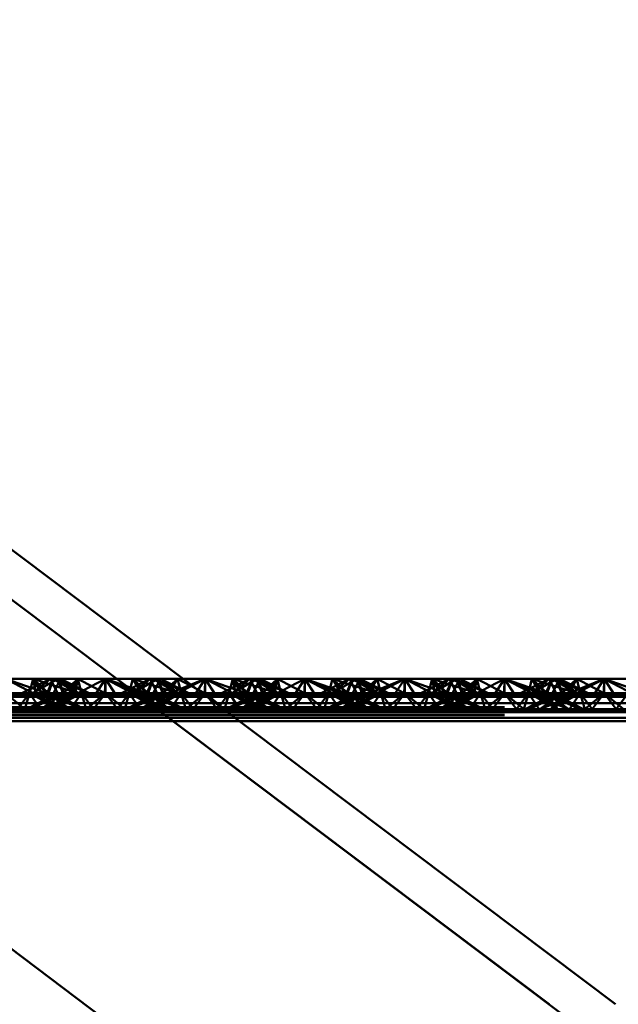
# Paper-space layout 'Layout1' of a CAD drawing. Extents: x -2 to 1033, y -36 to 596.
# Tile 236 of 256: x 370.79 to 372.29, y 494.49 to 496.95. Entities that reach past the tile are written whole.
import ezdxf

# ---------------------------------------------------------------- set-up
doc = ezdxf.new("R2010")
doc.units = 0
doc.linetypes.add('ACAD_ISO02W100', pattern=[15, 12, -3])
doc.linetypes.add('ACAD_ISO04W100', pattern=[30.5, 24, -3, 0.5, -3])
doc.layers.add('SS_ZEBRIKY', color=24, linetype='CONTINUOUS', lineweight=50)
doc.layers.add('SS_ZTUŽENÍ STĚNY', color=203, linetype='CONTINUOUS', lineweight=50)

psp = doc.layouts.get("Layout1")

# ---------------------------------------------------------------- linework, layer by layer
at = {"layer": 'SS_ZEBRIKY', "color": 3, "linetype": 'ACAD_ISO02W100', "ltscale": 0.25}
for p, q in [((370.7563, 495.3008), (370.833, 495.2608)), ((370.8253, 495.3008), (370.8163, 495.265)), ((370.8869, 495.3008), (370.8248, 495.265)), ((370.8248, 495.265), (370.8684, 495.3008)), ((370.8253, 495.3008), (370.833, 495.2608)), ((370.8253, 495.3008), (370.8466, 495.2642)), ((370.8634, 495.265), (370.8253, 495.3008)), ((370.8758, 495.3008), (370.8603, 495.265)), ((370.8634, 495.265), (370.8758, 495.3008)), ((370.8684, 495.3008), (370.8863, 495.265)), ((370.8724, 495.293), (370.8758, 495.3008)), ((370.8758, 495.3008), (370.9369, 495.265)), ((370.9389, 495.265), (370.8758, 495.3008)), ((370.8758, 495.3008), (370.9658, 495.265)), ((370.8813, 495.275), (370.8942, 495.3008)), ((370.8869, 495.3008), (370.901, 495.265)), ((370.8869, 495.3008), (370.9024, 495.265)), ((370.9389, 495.265), (370.8942, 495.3008)), ((370.9658, 495.265), (370.8942, 495.3008)), ((370.9374, 495.3008), (370.901, 495.265)), ((370.9374, 495.3008), (370.9463, 495.265)), ((370.9374, 495.3008), (371.0053, 495.265)), ((371.0063, 495.3008), (371.0053, 495.265)), ((371.0063, 495.3008), (371.1099, 495.265)), ((371.0063, 495.3008), (371.0063, 495.265)), ((371.1184, 495.3008), (371.0469, 495.265)), ((371.0663, 495.265), (371.0753, 495.3008)), ((371.1369, 495.3008), (371.0743, 495.265)), ((371.1184, 495.3008), (371.0743, 495.265)), ((371.0748, 495.265), (371.1369, 495.3008)), ((371.0748, 495.265), (371.1184, 495.3008)), ((371.1099, 495.265), (371.0753, 495.3008)), ((371.1869, 495.265), (371.0753, 495.3008)), ((371.1103, 495.265), (371.1258, 495.3008)), ((371.1184, 495.3008), (371.1313, 495.275)), ((371.1869, 495.265), (371.1258, 495.3008)), ((371.2158, 495.265), (371.1258, 495.3008)), ((371.1263, 495.265), (371.1442, 495.3008)), ((371.1369, 495.3008), (371.1493, 495.265)), ((371.1401, 495.2926), (371.1369, 495.3008)), ((371.1369, 495.3008), (371.1403, 495.293)), ((371.1524, 495.265), (371.1369, 495.3008)), ((371.1874, 495.3008), (371.1493, 495.265)), ((371.1661, 495.2642), (371.2563, 495.3008)), ((371.1661, 495.2642), (371.1874, 495.3008)), ((371.1796, 495.2608), (371.2563, 495.3008)), ((371.1874, 495.3008), (371.1963, 495.265)), ((371.1936, 495.2761), (371.1874, 495.3008)), ((371.2563, 495.3008), (371.2303, 495.2608)), ((371.2563, 495.3008), (371.2824, 495.2608)), ((371.2563, 495.3008), (371.333, 495.2608)), ((371.2563, 495.3008), (371.2563, 495.265)), ((371.3253, 495.3008), (371.3163, 495.265)), ((371.3869, 495.3008), (371.3248, 495.265)), ((371.3248, 495.265), (371.3684, 495.3008)), ((371.3253, 495.3008), (371.333, 495.2608)), ((371.3253, 495.3008), (371.3466, 495.2642)), ((371.3253, 495.3008), (371.3634, 495.265)), ((371.3758, 495.3008), (371.3603, 495.265)), ((371.3634, 495.265), (371.3758, 495.3008)), ((371.3684, 495.3008), (371.3863, 495.265)), ((371.3724, 495.293), (371.3758, 495.3008)), ((371.3758, 495.3008), (371.4369, 495.265)), ((371.4389, 495.265), (371.3758, 495.3008)), ((371.3758, 495.3008), (371.4658, 495.265)), ((371.3813, 495.275), (371.3942, 495.3008)), ((371.3869, 495.3008), (371.401, 495.265)), ((371.3869, 495.3008), (371.4024, 495.265)), ((371.4389, 495.265), (371.3942, 495.3008)), ((371.4658, 495.265), (371.3942, 495.3008)), ((371.4374, 495.3008), (371.401, 495.265)), ((371.4374, 495.3008), (371.4463, 495.265)), ((371.4374, 495.3008), (371.5053, 495.265)), ((371.5063, 495.3008), (371.5053, 495.265)), ((371.5063, 495.3008), (371.6099, 495.265)), ((371.5063, 495.3008), (371.5063, 495.265)), ((371.6184, 495.3008), (371.5469, 495.265)), ((371.5663, 495.265), (371.5753, 495.3008)), ((371.6369, 495.3008), (371.5743, 495.265)), ((371.6184, 495.3008), (371.5743, 495.265)), ((371.5748, 495.265), (371.6369, 495.3008)), ((371.5748, 495.265), (371.6184, 495.3008)), ((371.6099, 495.265), (371.5753, 495.3008)), ((371.6869, 495.265), (371.5753, 495.3008)), ((371.6103, 495.265), (371.6258, 495.3008)), ((371.6184, 495.3008), (371.6313, 495.275)), ((371.6869, 495.265), (371.6258, 495.3008)), ((371.7158, 495.265), (371.6258, 495.3008)), ((371.6263, 495.265), (371.6442, 495.3008)), ((371.6369, 495.3008), (371.6493, 495.265)), ((371.6401, 495.2926), (371.6369, 495.3008)), ((371.6524, 495.265), (371.6369, 495.3008)), ((371.6369, 495.3008), (371.6403, 495.293)), ((371.6493, 495.265), (371.6874, 495.3008)), ((371.6661, 495.2642), (371.7563, 495.3008)), ((371.6661, 495.2642), (371.6874, 495.3008)), ((371.6796, 495.2608), (371.7563, 495.3008)), ((371.6936, 495.2761), (371.6874, 495.3008)), ((371.6963, 495.265), (371.6874, 495.3008)), ((371.7563, 495.3008), (371.7303, 495.2608)), ((371.7563, 495.3008), (371.7824, 495.2608)), ((371.7563, 495.3008), (371.833, 495.2608)), ((371.7563, 495.3008), (371.7563, 495.265)), ((371.8253, 495.3008), (371.8163, 495.265)), ((371.8869, 495.3008), (371.8248, 495.265)), ((371.8248, 495.265), (371.8684, 495.3008)), ((371.8253, 495.3008), (371.833, 495.2608)), ((371.8253, 495.3008), (371.8466, 495.2642)), ((371.8253, 495.3008), (371.8634, 495.265)), ((371.8758, 495.3008), (371.8603, 495.265)), ((371.8758, 495.3008), (371.8634, 495.265)), ((371.8684, 495.3008), (371.8863, 495.265)), ((371.8758, 495.3008), (371.8724, 495.293)), ((371.8758, 495.3008), (371.9369, 495.265)), ((371.9389, 495.265), (371.8758, 495.3008)), ((371.8758, 495.3008), (371.9658, 495.265)), ((371.8813, 495.275), (371.8942, 495.3008)), ((371.8869, 495.3008), (371.901, 495.265)), ((371.8869, 495.3008), (371.9024, 495.265)), ((371.9389, 495.265), (371.8942, 495.3008)), ((371.9658, 495.265), (371.8942, 495.3008)), ((371.9374, 495.3008), (371.901, 495.265)), ((371.9374, 495.3008), (371.9463, 495.265)), ((371.9374, 495.3008), (372.0053, 495.265)), ((372.0063, 495.3008), (372.0053, 495.265)), ((372.1099, 495.265), (372.0063, 495.3008)), ((372.0063, 495.3008), (372.0063, 495.265)), ((372.1184, 495.3008), (372.0469, 495.265)), ((372.0663, 495.265), (372.0753, 495.3008)), ((372.1369, 495.3008), (372.0743, 495.265)), ((372.1184, 495.3008), (372.0743, 495.265)), ((372.0748, 495.265), (372.1369, 495.3008)), ((372.0748, 495.265), (372.1184, 495.3008)), ((372.1099, 495.265), (372.0753, 495.3008)), ((372.1869, 495.265), (372.0753, 495.3008)), ((372.1103, 495.265), (372.1258, 495.3008)), ((372.1184, 495.3008), (372.1313, 495.275)), ((372.1869, 495.265), (372.1258, 495.3008)), ((372.2158, 495.265), (372.1258, 495.3008)), ((372.1263, 495.265), (372.1442, 495.3008)), ((372.1369, 495.3008), (372.1493, 495.265)), ((372.1401, 495.2926), (372.1369, 495.3008)), ((372.1403, 495.293), (372.1369, 495.3008)), ((372.1524, 495.265), (372.1369, 495.3008)), ((372.1493, 495.265), (372.1874, 495.3008)), ((372.1661, 495.2642), (372.2563, 495.3008)), ((372.1661, 495.2642), (372.1874, 495.3008)), ((372.1796, 495.2608), (372.2563, 495.3008)), ((372.1963, 495.265), (372.1874, 495.3008)), ((372.1936, 495.2761), (372.1874, 495.3008)), ((372.2563, 495.3008), (372.2303, 495.2608)), ((372.2824, 495.2608), (372.2563, 495.3008)), ((372.2563, 495.3008), (372.333, 495.2608)), ((372.2563, 495.265), (372.2563, 495.3008)), ((370.8191, 495.2761), (370.8163, 495.265)), ((370.8226, 495.2779), (370.8599, 495.265)), ((370.8393, 495.2863), (370.8599, 495.265)), ((370.8516, 495.2924), (370.8767, 495.2843)), ((370.8603, 495.265), (370.8724, 495.293)), ((370.8763, 495.265), (370.8813, 495.275)), ((370.8767, 495.2843), (370.9369, 495.265)), ((371.1313, 495.275), (371.1363, 495.265)), ((371.151, 495.265), (371.1401, 495.2926)), ((371.1403, 495.293), (371.1524, 495.265)), ((371.151, 495.265), (371.1728, 495.2865)), ((371.1963, 495.265), (371.1936, 495.2761)), ((371.3191, 495.2761), (371.3163, 495.265)), ((371.3226, 495.2779), (371.3599, 495.265)), ((371.3393, 495.2863), (371.3599, 495.265)), ((371.3516, 495.2924), (371.3767, 495.2843)), ((371.3603, 495.265), (371.3724, 495.293)), ((371.3763, 495.265), (371.3813, 495.275)), ((371.3767, 495.2843), (371.4369, 495.265)), ((371.6313, 495.275), (371.6363, 495.265)), ((371.651, 495.265), (371.6401, 495.2926)), ((371.6403, 495.293), (371.6524, 495.265)), ((371.651, 495.265), (371.6728, 495.2865)), ((371.6963, 495.265), (371.6936, 495.2761)), ((371.8191, 495.2761), (371.8163, 495.265)), ((371.8226, 495.2779), (371.8599, 495.265)), ((371.8393, 495.2863), (371.8599, 495.265)), ((371.8516, 495.2924), (371.8767, 495.2843)), ((371.8724, 495.293), (371.8603, 495.265)), ((371.8763, 495.265), (371.8813, 495.275)), ((371.8767, 495.2843), (371.9369, 495.265)), ((372.1313, 495.275), (372.1363, 495.265)), ((372.151, 495.265), (372.1401, 495.2926)), ((372.1524, 495.265), (372.1403, 495.293)), ((372.151, 495.265), (372.1728, 495.2865)), ((372.1963, 495.265), (372.1936, 495.2761)), ((370.7563, 495.265), (370.8048, 495.225)), ((370.7563, 495.2555), (370.833, 495.2608)), ((370.7863, 495.225), (370.8163, 495.265)), ((370.8163, 495.265), (370.8048, 495.225)), ((370.8083, 495.225), (370.9024, 495.265)), ((370.8863, 495.265), (370.8083, 495.225)), ((370.8163, 495.265), (370.8344, 495.2384)), ((370.8163, 495.265), (370.8903, 495.225)), ((370.8163, 495.265), (370.8559, 495.2494)), ((370.9024, 495.265), (370.8183, 495.225)), ((370.8863, 495.265), (370.8183, 495.225)), ((370.833, 495.2608), (370.8466, 495.2642)), ((370.8448, 495.225), (370.9463, 495.265)), ((370.8448, 495.225), (370.9024, 495.265)), ((370.8466, 495.2642), (370.8634, 495.265)), ((370.8603, 495.265), (370.8903, 495.225)), ((370.8603, 495.265), (370.8713, 495.2573)), ((370.8603, 495.265), (370.9444, 495.225)), ((370.8745, 495.259), (370.8603, 495.265)), ((370.8713, 495.2573), (370.9179, 495.225)), ((370.9463, 495.265), (370.8724, 495.225)), ((370.9024, 495.265), (370.8724, 495.225)), ((370.9543, 495.225), (370.8745, 495.259)), ((370.8763, 495.265), (370.9444, 495.225)), ((370.8813, 495.2625), (370.8763, 495.265)), ((370.9543, 495.225), (370.8813, 495.2625)), ((370.9024, 495.265), (370.8993, 495.265)), ((370.9463, 495.265), (370.9024, 495.265)), ((370.9161, 495.2642), (371.0966, 495.2642)), ((370.9463, 495.265), (370.9192, 495.225)), ((370.9463, 495.265), (370.9579, 495.225)), ((370.9463, 495.265), (370.9764, 495.225)), ((371.0063, 495.265), (370.9463, 495.265)), ((371.0063, 495.265), (370.9579, 495.225)), ((370.9764, 495.225), (371.0063, 495.265)), ((371.0063, 495.265), (371.0363, 495.225)), ((371.0063, 495.265), (371.0548, 495.225)), ((371.0663, 495.265), (371.0063, 495.265)), ((371.0363, 495.225), (371.0663, 495.265)), ((371.0548, 495.225), (371.0663, 495.265)), ((371.1313, 495.2625), (371.0583, 495.225)), ((371.0583, 495.225), (371.1382, 495.259)), ((371.0663, 495.265), (371.0935, 495.225)), ((371.1403, 495.225), (371.0663, 495.265)), ((371.0663, 495.265), (371.1679, 495.225)), ((371.1103, 495.265), (371.0663, 495.265)), ((371.0683, 495.225), (371.1524, 495.265)), ((371.0683, 495.225), (371.1363, 495.265)), ((371.0948, 495.225), (371.1413, 495.2573)), ((371.1403, 495.225), (371.1103, 495.265)), ((371.1103, 495.265), (371.1679, 495.225)), ((371.1944, 495.225), (371.1103, 495.265)), ((371.1103, 495.265), (371.2043, 495.225)), ((371.1134, 495.265), (371.1103, 495.265)), ((371.1224, 495.225), (371.1963, 495.265)), ((371.1224, 495.225), (371.1524, 495.265)), ((371.1944, 495.225), (371.1263, 495.265)), ((371.2043, 495.225), (371.1263, 495.265)), ((371.1363, 495.265), (371.1313, 495.2625)), ((371.1382, 495.259), (371.1524, 495.265)), ((371.1413, 495.2573), (371.1524, 495.265)), ((371.1493, 495.265), (371.1661, 495.2642)), ((371.1568, 495.2494), (371.1963, 495.265)), ((371.1796, 495.2608), (371.1661, 495.2642)), ((371.1692, 495.225), (371.1963, 495.265)), ((371.2563, 495.2555), (371.1796, 495.2608)), ((371.2079, 495.225), (371.1963, 495.265)), ((371.1963, 495.265), (371.2264, 495.225)), ((371.2079, 495.225), (371.2563, 495.265)), ((371.2563, 495.265), (371.2264, 495.225)), ((371.2303, 495.2608), (371.2563, 495.2555)), ((371.2563, 495.265), (371.2863, 495.225)), ((371.2563, 495.265), (371.3048, 495.225)), ((371.2563, 495.2555), (371.333, 495.2608)), ((371.2824, 495.2608), (371.2563, 495.2555)), ((371.2863, 495.225), (371.3163, 495.265)), ((371.3163, 495.265), (371.3048, 495.225)), ((371.3083, 495.225), (371.4024, 495.265)), ((371.3863, 495.265), (371.3083, 495.225)), ((371.3163, 495.265), (371.3344, 495.2384)), ((371.3163, 495.265), (371.3903, 495.225)), ((371.3163, 495.265), (371.3559, 495.2494)), ((371.4024, 495.265), (371.3183, 495.225)), ((371.3863, 495.265), (371.3183, 495.225)), ((371.333, 495.2608), (371.3466, 495.2642)), ((371.3448, 495.225), (371.4463, 495.265)), ((371.3448, 495.225), (371.4024, 495.265)), ((371.3634, 495.265), (371.3466, 495.2642)), ((371.3603, 495.265), (371.3903, 495.225)), ((371.3603, 495.265), (371.3713, 495.2573)), ((371.3603, 495.265), (371.4444, 495.225)), ((371.3745, 495.259), (371.3603, 495.265)), ((371.3713, 495.2573), (371.4179, 495.225)), ((371.4463, 495.265), (371.3724, 495.225)), ((371.4024, 495.265), (371.3724, 495.225)), ((371.4543, 495.225), (371.3745, 495.259)), ((371.3763, 495.265), (371.4444, 495.225)), ((371.3813, 495.2625), (371.3763, 495.265)), ((371.4543, 495.225), (371.3813, 495.2625)), ((371.4024, 495.265), (371.3993, 495.265)), ((371.4463, 495.265), (371.4024, 495.265)), ((371.4161, 495.2642), (371.5966, 495.2642)), ((371.4463, 495.265), (371.4192, 495.225)), ((371.4463, 495.265), (371.4579, 495.225)), ((371.4463, 495.265), (371.4764, 495.225)), ((371.5063, 495.265), (371.4463, 495.265)), ((371.5063, 495.265), (371.4579, 495.225)), ((371.4764, 495.225), (371.5063, 495.265)), ((371.5063, 495.265), (371.5363, 495.225)), ((371.5063, 495.265), (371.5548, 495.225)), ((371.5663, 495.265), (371.5063, 495.265)), ((371.5363, 495.225), (371.5663, 495.265)), ((371.5548, 495.225), (371.5663, 495.265)), ((371.5583, 495.225), (371.6524, 495.265)), ((371.6313, 495.2625), (371.5583, 495.225)), ((371.5663, 495.265), (371.5935, 495.225)), ((371.6403, 495.225), (371.5663, 495.265)), ((371.5663, 495.265), (371.6679, 495.225)), ((371.6103, 495.265), (371.5663, 495.265)), ((371.5683, 495.225), (371.6524, 495.265)), ((371.6363, 495.265), (371.5683, 495.225)), ((371.5948, 495.225), (371.6413, 495.2573)), ((371.6403, 495.225), (371.6103, 495.265)), ((371.6103, 495.265), (371.6679, 495.225)), ((371.6944, 495.225), (371.6103, 495.265)), ((371.6103, 495.265), (371.7043, 495.225)), ((371.6134, 495.265), (371.6103, 495.265)), ((371.6224, 495.225), (371.6963, 495.265)), ((371.6224, 495.225), (371.6524, 495.265)), ((371.6944, 495.225), (371.6263, 495.265)), ((371.7043, 495.225), (371.6263, 495.265)), ((371.6363, 495.265), (371.6313, 495.2625)), ((371.6413, 495.2573), (371.6524, 495.265)), ((371.6493, 495.265), (371.6661, 495.2642)), ((371.6568, 495.2494), (371.6963, 495.265)), ((371.6661, 495.2642), (371.6796, 495.2608)), ((371.6692, 495.225), (371.6963, 495.265)), ((371.6796, 495.2608), (371.7563, 495.2555)), ((371.7079, 495.225), (371.6963, 495.265)), ((371.6963, 495.265), (371.7264, 495.225)), ((371.7079, 495.225), (371.7563, 495.265)), ((371.7563, 495.265), (371.7264, 495.225)), ((371.7303, 495.2608), (371.7563, 495.2555)), ((371.7563, 495.265), (371.7863, 495.225)), ((371.7563, 495.265), (371.8048, 495.225)), ((371.7563, 495.2555), (371.833, 495.2608)), ((371.7824, 495.2608), (371.7563, 495.2555)), ((371.7863, 495.225), (371.8163, 495.265)), ((371.8163, 495.265), (371.8048, 495.225)), ((371.8083, 495.225), (371.9024, 495.265)), ((371.8863, 495.265), (371.8083, 495.225)), ((371.8163, 495.265), (371.8344, 495.2384)), ((371.8163, 495.265), (371.8903, 495.225)), ((371.8163, 495.265), (371.8559, 495.2494)), ((371.9024, 495.265), (371.8183, 495.225)), ((371.8863, 495.265), (371.8183, 495.225)), ((371.833, 495.2608), (371.8466, 495.2642)), ((371.8448, 495.225), (371.9463, 495.265)), ((371.8448, 495.225), (371.9024, 495.265)), ((371.8634, 495.265), (371.8466, 495.2642)), ((371.8603, 495.265), (371.8903, 495.225)), ((371.8603, 495.265), (371.8713, 495.2573)), ((371.8603, 495.265), (371.9444, 495.225)), ((371.8745, 495.259), (371.8603, 495.265)), ((371.8713, 495.2573), (371.9179, 495.225)), ((371.9463, 495.265), (371.8724, 495.225)), ((371.9024, 495.265), (371.8724, 495.225)), ((371.9543, 495.225), (371.8745, 495.259)), ((371.8763, 495.265), (371.9444, 495.225)), ((371.8813, 495.2625), (371.8763, 495.265)), ((371.9543, 495.225), (371.8813, 495.2625)), ((371.9024, 495.265), (371.8993, 495.265)), ((371.9463, 495.265), (371.9024, 495.265)), ((371.9161, 495.2642), (372.0966, 495.2642)), ((371.9463, 495.265), (371.9192, 495.225)), ((371.9463, 495.265), (371.9579, 495.225)), ((371.9463, 495.265), (371.9764, 495.225)), ((372.0063, 495.265), (371.9463, 495.265)), ((372.0063, 495.265), (371.9579, 495.225)), ((371.9764, 495.225), (372.0063, 495.265)), ((372.0363, 495.225), (372.0063, 495.265)), ((372.0548, 495.225), (372.0063, 495.265)), ((372.0663, 495.265), (372.0063, 495.265)), ((372.0363, 495.225), (372.0663, 495.265)), ((372.0548, 495.225), (372.0663, 495.265)), ((372.1313, 495.2625), (372.0583, 495.225)), ((372.0583, 495.225), (372.1382, 495.259)), ((372.0663, 495.265), (372.0935, 495.225)), ((372.1403, 495.225), (372.0663, 495.265)), ((372.0663, 495.265), (372.1679, 495.225)), ((372.1103, 495.265), (372.0663, 495.265)), ((372.0683, 495.225), (372.1524, 495.265)), ((372.0683, 495.225), (372.1363, 495.265)), ((372.0948, 495.225), (372.1413, 495.2573)), ((372.1403, 495.225), (372.1103, 495.265)), ((372.1103, 495.265), (372.1679, 495.225)), ((372.1944, 495.225), (372.1103, 495.265)), ((372.1103, 495.265), (372.2043, 495.225)), ((372.1134, 495.265), (372.1103, 495.265)), ((372.1224, 495.225), (372.1963, 495.265)), ((372.1224, 495.225), (372.1524, 495.265)), ((372.1944, 495.225), (372.1263, 495.265)), ((372.2043, 495.225), (372.1263, 495.265)), ((372.1363, 495.265), (372.1313, 495.2625)), ((372.1382, 495.259), (372.1524, 495.265)), ((372.1413, 495.2573), (372.1524, 495.265)), ((372.1493, 495.265), (372.1661, 495.2642)), ((372.1568, 495.2494), (372.1963, 495.265)), ((372.1661, 495.2642), (372.1796, 495.2608)), ((372.1692, 495.225), (372.1963, 495.265)), ((372.1796, 495.2608), (372.2563, 495.2555)), ((372.2079, 495.225), (372.1963, 495.265)), ((372.1963, 495.265), (372.2264, 495.225)), ((372.2079, 495.225), (372.2563, 495.265)), ((372.2264, 495.225), (372.2563, 495.265)), ((372.2303, 495.2608), (372.2563, 495.2555)), ((372.2563, 495.265), (372.2863, 495.225)), ((372.2563, 495.265), (372.3048, 495.225)), ((372.2563, 495.2555), (372.333, 495.2608)), ((372.2563, 495.2555), (372.2824, 495.2608)), ((372.2863, 495.225), (372.3163, 495.265)), ((369.0063, 495.23), (377.0063, 495.23)), ((370.5935, 495.225), (370.9192, 495.225)), ((370.7563, 495.2174), (370.8435, 495.225)), ((370.8344, 495.2384), (370.8435, 495.225)), ((370.8559, 495.2494), (370.9179, 495.225)), ((370.9192, 495.225), (371.0063, 495.2174)), ((370.9192, 495.225), (370.9764, 495.225)), ((370.9764, 495.225), (371.0063, 495.2174)), ((370.9764, 495.225), (371.0363, 495.225)), ((371.0935, 495.225), (371.0063, 495.2174)), ((371.0063, 495.2174), (371.0363, 495.225)), ((371.0363, 495.225), (371.0935, 495.225)), ((371.0935, 495.225), (371.4192, 495.225)), ((371.0948, 495.225), (371.1568, 495.2494)), ((371.2563, 495.2174), (371.1692, 495.225)), ((371.2264, 495.225), (371.2563, 495.2174)), ((371.2563, 495.2174), (371.3435, 495.225)), ((371.2863, 495.225), (371.2563, 495.2174)), ((371.3344, 495.2384), (371.3435, 495.225)), ((371.3559, 495.2494), (371.4179, 495.225)), ((371.4192, 495.225), (371.5063, 495.2174)), ((371.4192, 495.225), (371.4764, 495.225)), ((371.4764, 495.225), (371.5063, 495.2174)), ((371.4764, 495.225), (371.5363, 495.225)), ((371.5935, 495.225), (371.5063, 495.2174)), ((371.5063, 495.2174), (371.5363, 495.225)), ((371.5363, 495.225), (371.5935, 495.225)), ((371.5935, 495.225), (371.9192, 495.225)), ((371.5948, 495.225), (371.6568, 495.2494)), ((371.7563, 495.2174), (371.6692, 495.225)), ((371.7264, 495.225), (371.7563, 495.2174)), ((371.7563, 495.2174), (371.8435, 495.225)), ((371.7863, 495.225), (371.7563, 495.2174)), ((371.8344, 495.2384), (371.8435, 495.225)), ((371.8559, 495.2494), (371.9179, 495.225)), ((371.9192, 495.225), (372.0063, 495.2174)), ((371.9192, 495.225), (371.9764, 495.225)), ((372.0063, 495.2174), (371.9764, 495.225)), ((371.9764, 495.225), (372.0363, 495.225)), ((372.0935, 495.225), (372.0063, 495.2174)), ((372.0063, 495.2174), (372.0363, 495.225)), ((372.0363, 495.225), (372.0935, 495.225)), ((372.0935, 495.225), (372.4192, 495.225)), ((372.0948, 495.225), (372.1568, 495.2494)), ((372.2563, 495.2174), (372.1692, 495.225)), ((372.2264, 495.225), (372.2563, 495.2174)), ((372.2563, 495.2174), (372.3435, 495.225)), ((372.2563, 495.2174), (372.2863, 495.225)), ((377.0063, 495.2174), (369.0063, 495.2174)), ((369.0063, 495.211), (377.0063, 495.211)), ((369.0063, 495.21), (377.0063, 495.21)), ((377.0063, 495.2033), (369.0063, 495.2033))]:
    psp.add_line(p, q, dxfattribs=at)
at = {"layer": 'SS_ZEBRIKY', "color": 7, "linetype": 'Continuous', "ltscale": 0.25}
for p, q in [((370.7563, 495.3008), (370.8226, 495.2779)), ((370.8253, 495.3008), (370.7563, 495.3008)), ((370.8684, 495.3008), (370.7969, 495.265)), ((370.8243, 495.265), (370.8869, 495.3008)), ((370.8243, 495.265), (370.8684, 495.3008)), ((370.8253, 495.3008), (370.8393, 495.2863)), ((370.8253, 495.3008), (370.8516, 495.2924)), ((370.8684, 495.3008), (370.8253, 495.3008)), ((370.8869, 495.3008), (370.8684, 495.3008)), ((370.8993, 495.265), (370.8869, 495.3008)), ((370.9374, 495.3008), (370.8869, 495.3008)), ((370.8993, 495.265), (370.9374, 495.3008)), ((370.9161, 495.2642), (370.9374, 495.3008)), ((370.9296, 495.2608), (371.0063, 495.3008)), ((370.9374, 495.3008), (370.9296, 495.2608)), ((371.0063, 495.3008), (370.9374, 495.3008)), ((371.0063, 495.3008), (370.9803, 495.2608)), ((371.0324, 495.2608), (371.0063, 495.3008)), ((371.0063, 495.3008), (371.083, 495.2608)), ((371.0063, 495.3008), (371.0966, 495.2642)), ((371.0753, 495.3008), (371.0063, 495.3008)), ((371.0753, 495.3008), (371.0966, 495.2642)), ((371.0753, 495.3008), (371.1134, 495.265)), ((371.1258, 495.3008), (371.0753, 495.3008)), ((371.1258, 495.3008), (371.1134, 495.265)), ((371.1258, 495.3008), (371.1889, 495.265)), ((371.1442, 495.3008), (371.1258, 495.3008)), ((371.1442, 495.3008), (371.1889, 495.265)), ((371.2158, 495.265), (371.1442, 495.3008)), ((371.1874, 495.3008), (371.1442, 495.3008)), ((371.1728, 495.2865), (371.1874, 495.3008)), ((371.1874, 495.3008), (371.2553, 495.265)), ((371.2563, 495.3008), (371.1874, 495.3008)), ((371.2563, 495.3008), (371.2553, 495.265)), ((371.2563, 495.3008), (371.3226, 495.2779)), ((371.3253, 495.3008), (371.2563, 495.3008)), ((371.3684, 495.3008), (371.2969, 495.265)), ((371.3243, 495.265), (371.3869, 495.3008)), ((371.3243, 495.265), (371.3684, 495.3008)), ((371.3253, 495.3008), (371.3393, 495.2863)), ((371.3253, 495.3008), (371.3516, 495.2924)), ((371.3684, 495.3008), (371.3253, 495.3008)), ((371.3869, 495.3008), (371.3684, 495.3008)), ((371.3993, 495.265), (371.3869, 495.3008)), ((371.4374, 495.3008), (371.3869, 495.3008)), ((371.3993, 495.265), (371.4374, 495.3008)), ((371.4161, 495.2642), (371.4374, 495.3008)), ((371.4296, 495.2608), (371.5063, 495.3008)), ((371.4296, 495.2608), (371.4374, 495.3008)), ((371.5063, 495.3008), (371.4374, 495.3008)), ((371.5063, 495.3008), (371.4803, 495.2608)), ((371.5324, 495.2608), (371.5063, 495.3008)), ((371.5063, 495.3008), (371.583, 495.2608)), ((371.5063, 495.3008), (371.5966, 495.2642)), ((371.5753, 495.3008), (371.5063, 495.3008)), ((371.5753, 495.3008), (371.5966, 495.2642)), ((371.5753, 495.3008), (371.6134, 495.265)), ((371.6258, 495.3008), (371.5753, 495.3008)), ((371.6258, 495.3008), (371.6134, 495.265)), ((371.6258, 495.3008), (371.6889, 495.265)), ((371.6442, 495.3008), (371.6258, 495.3008)), ((371.6442, 495.3008), (371.6889, 495.265)), ((371.7158, 495.265), (371.6442, 495.3008)), ((371.6874, 495.3008), (371.6442, 495.3008)), ((371.6728, 495.2865), (371.6874, 495.3008)), ((371.6874, 495.3008), (371.7553, 495.265)), ((371.7563, 495.3008), (371.6874, 495.3008)), ((371.7563, 495.3008), (371.7553, 495.265)), ((371.7563, 495.3008), (371.8226, 495.2779)), ((371.8253, 495.3008), (371.7563, 495.3008)), ((371.8684, 495.3008), (371.7969, 495.265)), ((371.8243, 495.265), (371.8869, 495.3008)), ((371.8243, 495.265), (371.8684, 495.3008)), ((371.8253, 495.3008), (371.8393, 495.2863)), ((371.8253, 495.3008), (371.8516, 495.2924)), ((371.8684, 495.3008), (371.8253, 495.3008)), ((371.8869, 495.3008), (371.8684, 495.3008)), ((371.8993, 495.265), (371.8869, 495.3008)), ((371.9374, 495.3008), (371.8869, 495.3008)), ((371.8993, 495.265), (371.9374, 495.3008)), ((371.9161, 495.2642), (371.9374, 495.3008)), ((371.9296, 495.2608), (372.0063, 495.3008)), ((371.9296, 495.2608), (371.9374, 495.3008)), ((372.0063, 495.3008), (371.9374, 495.3008)), ((372.0063, 495.3008), (371.9803, 495.2608)), ((372.0324, 495.2608), (372.0063, 495.3008)), ((372.0063, 495.3008), (372.083, 495.2608)), ((372.0063, 495.3008), (372.0966, 495.2642)), ((372.0753, 495.3008), (372.0063, 495.3008)), ((372.0753, 495.3008), (372.0966, 495.2642)), ((372.0753, 495.3008), (372.1134, 495.265)), ((372.1258, 495.3008), (372.0753, 495.3008)), ((372.1258, 495.3008), (372.1134, 495.265)), ((372.1258, 495.3008), (372.1889, 495.265)), ((372.1442, 495.3008), (372.1258, 495.3008)), ((372.1442, 495.3008), (372.1889, 495.265)), ((372.2158, 495.265), (372.1442, 495.3008)), ((372.1874, 495.3008), (372.1442, 495.3008)), ((372.1728, 495.2865), (372.1874, 495.3008)), ((372.1874, 495.3008), (372.2553, 495.265)), ((372.2563, 495.3008), (372.1874, 495.3008)), ((372.2563, 495.3008), (372.2553, 495.265)), ((372.2563, 495.3008), (372.3226, 495.2779)), ((372.3253, 495.3008), (372.2563, 495.3008)), ((372.5063, 495.2555), (369.0063, 495.2555)), ((370.583, 495.2608), (370.9296, 495.2608)), ((370.5966, 495.2642), (370.9161, 495.2642)), ((370.8993, 495.265), (370.6134, 495.265)), ((370.9161, 495.2642), (370.8993, 495.265)), ((370.9161, 495.2642), (370.9296, 495.2608)), ((370.9296, 495.2608), (371.0063, 495.2555)), ((370.9296, 495.2608), (370.9803, 495.2608)), ((370.9803, 495.2608), (371.0063, 495.2555)), ((370.9803, 495.2608), (371.0324, 495.2608)), ((371.0063, 495.2555), (371.083, 495.2608)), ((371.0063, 495.2555), (371.0324, 495.2608)), ((371.0324, 495.2608), (371.083, 495.2608)), ((371.083, 495.2608), (371.0966, 495.2642)), ((371.083, 495.2608), (371.4296, 495.2608)), ((371.0966, 495.2642), (371.1134, 495.265)), ((371.0966, 495.2642), (371.4161, 495.2642)), ((371.3993, 495.265), (371.1134, 495.265)), ((371.4161, 495.2642), (371.3993, 495.265)), ((371.4161, 495.2642), (371.4296, 495.2608)), ((371.4296, 495.2608), (371.5063, 495.2555)), ((371.4296, 495.2608), (371.4803, 495.2608)), ((371.4803, 495.2608), (371.5063, 495.2555)), ((371.4803, 495.2608), (371.5324, 495.2608)), ((371.5063, 495.2555), (371.583, 495.2608)), ((371.5063, 495.2555), (371.5324, 495.2608)), ((371.5324, 495.2608), (371.583, 495.2608)), ((371.583, 495.2608), (371.5966, 495.2642)), ((371.583, 495.2608), (371.9296, 495.2608)), ((371.5966, 495.2642), (371.6134, 495.265)), ((371.5966, 495.2642), (371.9161, 495.2642)), ((371.8993, 495.265), (371.6134, 495.265)), ((371.9161, 495.2642), (371.8993, 495.265)), ((371.9161, 495.2642), (371.9296, 495.2608)), ((371.9296, 495.2608), (372.0063, 495.2555)), ((371.9296, 495.2608), (371.9803, 495.2608)), ((371.9803, 495.2608), (372.0063, 495.2555)), ((371.9803, 495.2608), (372.0324, 495.2608)), ((372.083, 495.2608), (372.0063, 495.2555)), ((372.0063, 495.2555), (372.0324, 495.2608)), ((372.0324, 495.2608), (372.083, 495.2608)), ((372.0966, 495.2642), (372.083, 495.2608)), ((372.083, 495.2608), (372.4296, 495.2608)), ((372.1134, 495.265), (372.0966, 495.2642)), ((372.0966, 495.2642), (372.4161, 495.2642)), ((372.3993, 495.265), (372.1134, 495.265)), ((369.0063, 495.2399), (372.5063, 495.2399)), ((369.0063, 495.2189), (372.5063, 495.2189)), ((372.5063, 495.195), (369.0063, 495.195))]:
    psp.add_line(p, q, dxfattribs=at)
at = {"layer": 'SS_ZTUŽENÍ STĚNY', "color": 7, "linetype": 'ACAD_ISO04W100', "ltscale": 0.25}
psp.add_line((357.8063, 504.385), (442.8063, 440.385), dxfattribs=at)
at = {"layer": 'SS_ZTUŽENÍ STĚNY', "color": 3, "linetype": 'ACAD_ISO02W100', "ltscale": 0.25}
for p, q in [((441.3161, 442.3834), (363.8211, 500.7325)), ((371.0683, 495.2758), (371.0351, 495.3008)), ((371.2013, 495.3008), (372.2848, 494.485)), ((371.1044, 495.2486), (371.0826, 495.265)), ((371.1357, 495.225), (371.1044, 495.2486)), ((372.1185, 494.485), (371.1357, 495.225))]:
    psp.add_line(p, q, dxfattribs=at)
at = {"layer": 'SS_ZTUŽENÍ STĚNY', "color": 1, "linetype": 'Continuous', "ltscale": 0.25}
psp.add_line((369.0063, 496.9535), (371.2013, 495.3008), dxfattribs=at)

doc.saveas('drawing.dxf')
